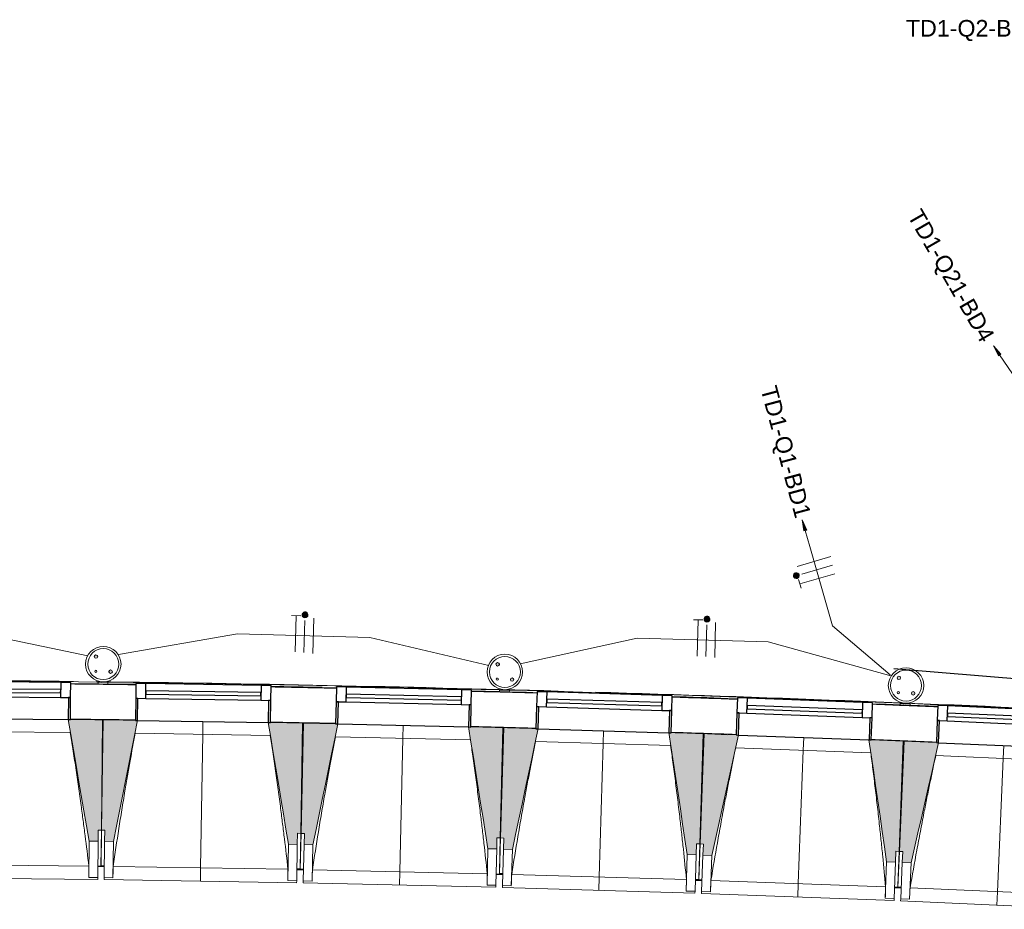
# Model space of a CAD drawing. Header units: millimetres. Extents: x -2845 to 74565, y -36590 to 13748.
# Tile 9 of 53: x 33214 to 37660, y -21391 to -17372. Entities that reach past the tile are written whole.
import ezdxf

# ---------------------------------------------------------------- set-up
doc = ezdxf.new("R2010")
doc.units = ezdxf.units.MM
for name, color, linetype, lineweight in [('A-DETL-GENF', 7, 'Continuous', 18), ('A-DOOR', 7, 'Continuous', 25), ('A-FLOR', 7, 'Continuous', 25), ('A-FLOR-HRAL', 7, 'Continuous', 18), ('A-GENM', 7, 'Continuous', 18), ('A-GLAZ', 7, 'Continuous', 25), ('CABLE', 7, 'Continuous', 30), ('CABLES', 7, 'Continuous', 18), ('I-WALL', 7, 'Continuous', 25), ('INSTAL ELECTRIQUE', 7, 'Continuous', 18), ('Q-SPCQ', 7, 'Continuous', 18), ('S-BEAM', 7, 'Continuous', 18)]:
    doc.layers.add(name, color=color, linetype=linetype, lineweight=lineweight)
doc.styles.add('Arial_2', font='arial.ttf', dxfattribs={"height": 75})

# ---------------------------------------------------------------- blocks, each defined once
blk = doc.blocks.new('20_MUR PREFA_01 - MODULE_01 B-3165811-2021_015_1111_DCE_1_50_N0 FINI_CFO_PCN')
at = {"layer": 'A-GENM'}
for p, q in [((0, 722.1), (0, 661.4)), ((0, 661.4), (0, 58.5)), ((0, 0.7), (0, 58.5))]:
    blk.add_line(p, q, dxfattribs=at)
blk = doc.blocks.new('B02_DC_STR_rvt-1-2021_015_1111_DCE_1_50_N0 FINI_CFO_PCN')
at = {"layer": 'S-BEAM', "lineweight": 5, "true_color": 0x787878}
for points in [[(-19601.4, -21083.1), (-19600.9, -21033.1), (-19585.9, -21033.3), (-19581.3, -20534.5), (-19726.2, -20533.2), (-19726.2, -20533.9), (-19736.2, -20533.9), (-19641.4, -21082.8)], [(-19531.6, -21084.2), (-19422.9, -20537.7), (-19432.8, -20537.6), (-19432.8, -20536.9), (-19577.7, -20534.6), (-19585.7, -21033.3), (-19570.7, -21033.5), (-19571.5, -21083.5), (-19570.7, -21083.5)], [(-18701.7, -21097.5), (-18700.9, -21047.5), (-18685.9, -21047.8), (-18677.8, -20549.1), (-18822.7, -20546.7), (-18822.7, -20547.4), (-18832.7, -20547.4), (-18741.7, -21096.9)], [(-18631, -21099.1), (-18518.5, -20553.4), (-18528.4, -20553.2), (-18528.4, -20552.5), (-18673.3, -20549.2), (-18684.8, -21047.8), (-18669.8, -21048.2), (-18670.9, -21098.2), (-18669.8, -21098.2)], [(-17801.2, -21118.2), (-17800, -21068.2), (-17785, -21068.6), (-17773.5, -20569.9), (-17918.4, -20566.6), (-17918.4, -20567.3), (-17928.3, -20567.3), (-17841.2, -21117.3), (-17819.7, -21117.8)], [(-17730.5, -21120.2), (-17614.2, -20575.4), (-17624.2, -20575.1), (-17624.2, -20574.4), (-17769, -20570.1), (-17784, -21068.6), (-17769, -21069.1), (-17770.5, -21119), (-17769, -21119.1)], [(-16900.9, -21145.1), (-16899.4, -21095.2), (-16884.4, -21095.6), (-16869.4, -20597), (-17014.2, -20592.7), (-17014.3, -20593.4), (-17024.2, -20593.4), (-16940.8, -21143.9), (-16938, -21144)], [(-16830.2, -21147.7), (-16710.1, -20603.6), (-16720.1, -20603.2), (-16720.1, -20602.6), (-16864.9, -20597.2), (-16883.3, -21095.7), (-16868.3, -21096.2), (-16870.1, -21146.2), (-16840, -21147.3)], [(-16000.7, -21178.3), (-15998.9, -21128.3), (-15983.9, -21128.9), (-15965.5, -20630.4), (-16110.3, -20625.1), (-16110.4, -20625.8), (-16120.2, -20625.8), (-16040.7, -21176.8)], [(-15930.1, -21181.3), (-15806.3, -20638.1), (-15816.2, -20637.7), (-15816.2, -20637), (-15961, -20630.6), (-15982.8, -21128.9), (-15967.8, -21129.6), (-15970, -21179.6), (-15958.3, -21180.1)]]:
    blk.add_hatch(color=8, dxfattribs=at).paths.add_polyline_path(points)
at = {"layer": 'A-FLOR'}
for p, q in [((-19573.4, -21196.9), (-19602.4, -21196.5)), ((-19602.4, -21196.5), (-19573.4, -21196.9)), ((-19573.4, -21195.6), (-19588.4, -21195.4)), ((-18688.5, -21209.9), (-18703.5, -21209.6)), ((-18673.6, -21211.5), (-18703.5, -21210.9)), ((-18703.5, -21210.9), (-18673.6, -21211.5)), ((-17803.8, -21231.6), (-17773.9, -21232.3)), ((-17773.8, -21231.1), (-17788.8, -21230.6)), ((-16889.3, -21257.6), (-16904.2, -21257.2)), ((-16874.3, -21259.4), (-16904.2, -21258.4)), ((-16904.2, -21258.4), (-16874.3, -21259.4)), ((-15975, -21292.7), (-16004.9, -21291.5)), ((-16004.9, -21291.5), (-15975, -21292.7)), ((-15974.9, -21291.5), (-15989.9, -21290.9))]:
    blk.add_line(p, q, dxfattribs=at)
at = {"layer": 'S-BEAM'}
for p, q in [((-19581.3, -20534.5), (-19726.3, -20533.2)), ((-19585.9, -21033.3), (-19581.3, -20534.5)), ((-19577.7, -20534.6), (-19585.7, -21033.3)), ((-19432.8, -20536.9), (-19577.7, -20534.6)), ((-18677.8, -20549.1), (-18822.8, -20546.7)), ((-18685.9, -21047.8), (-18677.8, -20549.1)), ((-18673.3, -20549.2), (-18684.8, -21047.8)), ((-18528.4, -20552.5), (-18673.3, -20549.2)), ((-17773.5, -20569.9), (-17918.5, -20566.6)), ((-17785, -21068.6), (-17773.5, -20569.9)), ((-17769, -20570.1), (-17784, -21068.6)), ((-17624.2, -20574.4), (-17769, -20570.1)), ((-19726.6, -20591.7), (-20337.1, -20586)), ((-18823.5, -20605.2), (-19433.9, -20595.4)), ((-17919.6, -20625), (-18529.9, -20611)), ((-16869.4, -20597), (-17014.3, -20592.7)), ((-16884.4, -21095.6), (-16869.4, -20597)), ((-16864.9, -20597.2), (-16883.3, -21095.7)), ((-16720.1, -20602.6), (-16864.9, -20597.2)), ((-15965.5, -20630.4), (-16110.4, -20625.1)), ((-17015.8, -20651.2), (-17626.1, -20632.8)), ((-16112.3, -20683.5), (-16722.4, -20661)), ((-15983.9, -21128.9), (-15965.5, -20630.4)), ((-15961, -20630.6), (-15982.8, -21128.9)), ((-15816.2, -20637), (-15961, -20630.6)), ((-15209, -20722.2), (-15818.9, -20695.4)), ((-19601.4, -21083.1), (-19600.9, -21033.1)), ((-19600.9, -21033.1), (-19585.9, -21033.3)), ((-19588.4, -21195.4), (-19585.7, -21033.3)), ((-19585.9, -21033.3), (-19587.4, -21195.4)), ((-19585.7, -21033.3), (-19570.7, -21033.5)), ((-19570.7, -21033.5), (-19571.5, -21083.5)), ((-18701.7, -21097.5), (-18700.9, -21047.5)), ((-18700.9, -21047.5), (-18685.9, -21047.8)), ((-18688.5, -21209.9), (-18684.8, -21047.8)), ((-18685.9, -21047.8), (-18688.3, -21202.1)), ((-18684.8, -21047.8), (-18669.8, -21048.2)), ((-18669.8, -21048.2), (-18670.9, -21098.2)), ((-17801.2, -21118.2), (-17800, -21068.2)), ((-17800, -21068.2), (-17785, -21068.6)), ((-17788.8, -21230.6), (-17784, -21068.6)), ((-17785, -21068.6), (-17788.6, -21223.1)), ((-17784, -21068.6), (-17769, -21069.1)), ((-17769, -21069.1), (-17770.5, -21119)), ((-19641.4, -21082.8), (-19642.9, -21247)), ((-19641.4, -21082.8), (-19601.4, -21083.1)), ((-19601.4, -21083.1), (-19602.9, -21247.3)), ((-19574.2, -21247.7), (-19571.5, -21083.5)), ((-19571.5, -21083.5), (-19531.6, -21084.2)), ((-19534.2, -21248.3), (-19531.6, -21084.2)), ((-18741.7, -21096.9), (-18744.3, -21261.1)), ((-18741.7, -21096.9), (-18701.7, -21097.5)), ((-18701.7, -21097.5), (-18704.3, -21261.7)), ((-18674.7, -21262.3), (-18670.9, -21098.2)), ((-18670.9, -21098.2), (-18631, -21099.1)), ((-18634.7, -21263.2), (-18631, -21099.1)), ((-16900.9, -21145.1), (-16899.4, -21095.2)), ((-16899.4, -21095.2), (-16884.4, -21095.6)), ((-16889.3, -21257.6), (-16883.3, -21095.7)), ((-16884.4, -21095.6), (-16889, -21250.2)), ((-16883.3, -21095.7), (-16868.3, -21096.2)), ((-16868.3, -21096.2), (-16870.1, -21146.2)), ((-17841.2, -21117.3), (-17844.9, -21281.5)), ((-17841.2, -21117.3), (-17801.2, -21118.2)), ((-17801.2, -21118.2), (-17805, -21282.4)), ((-17775.4, -21283.2), (-17770.5, -21119)), ((-17770.5, -21119), (-17730.5, -21120.2)), ((-17735.4, -21284.4), (-17730.5, -21120.2)), ((-16940.8, -21143.9), (-16945.8, -21308.1)), ((-16940.8, -21143.9), (-16900.9, -21145.1)), ((-16900.9, -21145.1), (-16905.8, -21309.3)), ((-16876.2, -21310.3), (-16870.1, -21146.2)), ((-16870.1, -21146.2), (-16830.2, -21147.7)), ((-16836.2, -21311.7), (-16830.2, -21147.7)), ((-16000.7, -21178.3), (-15998.9, -21128.3)), ((-15998.9, -21128.3), (-15983.9, -21128.9)), ((-15989.9, -21290.9), (-15982.8, -21128.9)), ((-15983.9, -21128.9), (-15989.6, -21283.7)), ((-15982.8, -21128.9), (-15967.8, -21129.6)), ((-15967.8, -21129.6), (-15970, -21179.6)), ((-20432.1, -21188.1), (-19642.7, -21195.4)), ((-19602.4, -21197.3), (-19587.4, -21197.5)), ((-19588.4, -21197.5), (-19588.4, -21196.8)), ((-19588.4, -21197.5), (-19573.4, -21197.7)), ((-19587.4, -21196.8), (-19587.4, -21197.5)), ((-19533.1, -21196.8), (-18743.7, -21209.5)), ((-16040.7, -21176.8), (-16046.8, -21340.9)), ((-16040.7, -21176.8), (-16000.7, -21178.3)), ((-16000.7, -21178.3), (-16006.8, -21342.4)), ((-15977.2, -21343.6), (-15970, -21179.6)), ((-15970, -21179.6), (-15930.1, -21181.3)), ((-15937.3, -21345.4), (-15930.1, -21181.3)), ((-20472.9, -21248.4), (-19603, -21256.4)), ((-19642.9, -21247), (-19642.9, -21246.7)), ((-19602.9, -21247.3), (-19642.9, -21247)), ((-19602.9, -21247.3), (-19603, -21256.4)), ((-19574.3, -21256.7), (-19574.2, -21247.7)), ((-19534.2, -21248.3), (-19574.2, -21247.7)), ((-19534.2, -21248.1), (-19534.2, -21248.3)), ((-18703.5, -21211.7), (-18688.6, -21212)), ((-18688.6, -21212), (-18688.6, -21211.2)), ((-18688.6, -21212), (-18673.6, -21212.3)), ((-18633.3, -21211.7), (-17844, -21229.9)), ((-17803.8, -21232.4), (-17788.9, -21232.7)), ((-17788.9, -21232.8), (-17788.9, -21232)), ((-17788.9, -21232.8), (-17773.9, -21233.2)), ((-17733.6, -21232.8), (-16944.4, -21256.5)), ((-19574.3, -21256.7), (-18704.5, -21270.8)), ((-18744.3, -21261.1), (-18744.3, -21260.8)), ((-18704.3, -21261.7), (-18744.3, -21261.1)), ((-18704.3, -21261.7), (-18704.5, -21270.8)), ((-18674.9, -21271.4), (-18674.7, -21262.3)), ((-18674.9, -21271.4), (-17805.2, -21291.4)), ((-18634.7, -21263.2), (-18674.7, -21262.3)), ((-18634.7, -21263), (-18634.7, -21263.2)), ((-17844.9, -21281.5), (-17845, -21281.2)), ((-17805, -21282.4), (-17844.9, -21281.5)), ((-17805, -21282.4), (-17805.2, -21291.4)), ((-17775.7, -21292.2), (-17775.4, -21283.2)), ((-17775.7, -21292.2), (-16906, -21318.3)), ((-17735.4, -21284.4), (-17775.4, -21283.2)), ((-17735.4, -21284.1), (-17735.4, -21284.4)), ((-16904.3, -21259.3), (-16889.3, -21259.7)), ((-16889.3, -21259.8), (-16889.3, -21258.9)), ((-16889.3, -21259.8), (-16874.4, -21260.3)), ((-16834.1, -21260.2), (-16045.1, -21289.4)), ((-16005, -21292.4), (-15990, -21293)), ((-15990, -21293), (-15990, -21292.1)), ((-15990, -21293), (-15975, -21293.6)), ((-15934.8, -21293.8), (-15146, -21328.5)), ((-16945.8, -21308.1), (-16945.8, -21307.8)), ((-16905.8, -21309.3), (-16945.8, -21308.1)), ((-16905.8, -21309.3), (-16906, -21318.3)), ((-16876.5, -21319.3), (-16876.2, -21310)), ((-16876.5, -21319.3), (-16007.1, -21351.4)), ((-16836.2, -21311.7), (-16876.2, -21310.3)), ((-16836.2, -21311.5), (-16836.2, -21311.7)), ((-16046.8, -21340.9), (-16046.8, -21340.7)), ((-16006.8, -21342.4), (-16046.8, -21340.9)), ((-16006.8, -21342.4), (-16007.1, -21351.4)), ((-15977.6, -21352.6), (-15977.2, -21343.6)), ((-15977.6, -21352.6), (-15108.5, -21390.8)), ((-15937.3, -21345.4), (-15977.2, -21343.6)), ((-15937.2, -21345.1), (-15937.3, -21345.4))]:
    blk.add_line(p, q, dxfattribs=at)
at = {"layer": 'S-BEAM', "flags": 128}
for points in [[(-19736.3, -20533.1), (-19724.5, -20601.8), (-19712.6, -20670.5), (-19700.7, -20739.2), (-19688.9, -20807.9), (-19677, -20876.6), (-19665.1, -20945.3), (-19653.3, -21014.1), (-19641.4, -21082.8)], [(-19531.6, -21084.2), (-19517.9, -21015.8), (-19504.3, -20947.4), (-19490.7, -20879), (-19477.1, -20810.6), (-19463.5, -20742.2), (-19449.9, -20673.8), (-19436.3, -20605.4), (-19422.7, -20537.1)], [(-18832.8, -20546.6), (-18821.4, -20615.4), (-18810, -20684.1), (-18798.6, -20752.9), (-18787.2, -20821.7), (-18775.8, -20890.5), (-18764.4, -20959.3), (-18753, -21028.1), (-18741.7, -21096.9)], [(-18631, -21099.1), (-18616.9, -21030.8), (-18602.8, -20962.5), (-18588.7, -20894.2), (-18574.6, -20825.9), (-18560.6, -20757.6), (-18546.5, -20689.3), (-18532.4, -20621), (-18518.3, -20552.7)], [(-17928.5, -20566.3), (-17917.6, -20635.2), (-17906.7, -20704.1), (-17895.7, -20772.9), (-17884.8, -20841.8), (-17873.9, -20910.7), (-17863, -20979.6), (-17852.1, -21048.4), (-17841.2, -21117.3)], [(-17730.5, -21120.2), (-17715.9, -21052.1), (-17701.4, -20983.9), (-17686.8, -20915.7), (-17672.3, -20847.5), (-17657.7, -20779.3), (-17643.2, -20711.1), (-17628.6, -20642.9), (-17614.1, -20574.7)], [(-17024.3, -20592.4), (-17013.9, -20661.3), (-17003.5, -20730.3), (-16993, -20799.2), (-16982.6, -20868.2), (-16972.1, -20937.1), (-16961.7, -21006), (-16951.3, -21075), (-16940.8, -21143.9)], [(-16830.2, -21147.7), (-16815.1, -21079.6), (-16800.1, -21011.5), (-16785.1, -20943.4), (-16770.1, -20875.3), (-16755.1, -20807.2), (-16740, -20739.1), (-16725, -20671), (-16710, -20602.9)], [(-16120.4, -20624.7), (-16110.4, -20693.7), (-16100.5, -20762.7), (-16090.5, -20831.7), (-16080.5, -20900.8), (-16070.6, -20969.8), (-16060.6, -21038.8), (-16050.7, -21107.8), (-16040.7, -21176.8)], [(-15930.1, -21181.3), (-15914.6, -21113.3), (-15899.1, -21045.3), (-15883.6, -20977.3), (-15868.1, -20909.4), (-15852.6, -20841.4), (-15837.1, -20773.4), (-15821.6, -20705.4), (-15806.1, -20637.4)], [(-19642.9, -21246.7), (-19642.9, -21236.5), (-19642.8, -21226.2), (-19642.8, -21215.9), (-19642.7, -21205.7), (-19642.7, -21195.4)], [(-19533.1, -21196.8), (-19533.3, -21207), (-19533.5, -21217.3), (-19533.7, -21227.6), (-19534, -21237.8), (-19534.2, -21248.1)], [(-18744.3, -21260.8), (-18744.2, -21250.6), (-18744.1, -21240.3), (-18744, -21230), (-18743.8, -21219.8), (-18743.7, -21209.5)], [(-18633.3, -21211.7), (-18633.6, -21221.9), (-18633.9, -21232.2), (-18634.1, -21242.5), (-18634.4, -21252.7), (-18634.7, -21263)], [(-17845, -21281.2), (-17844.8, -21270.9), (-17844.6, -21260.7), (-17844.4, -21250.4), (-17844.2, -21240.2), (-17844, -21229.9)], [(-17733.6, -21232.8), (-17734, -21243.1), (-17734.3, -21253.3), (-17734.7, -21263.6), (-17735, -21273.9), (-17735.4, -21284.1)], [(-16945.8, -21307.8), (-16945.5, -21297.6), (-16945.2, -21287.3), (-16945, -21277), (-16944.7, -21266.8), (-16944.4, -21256.5)], [(-16834.1, -21260.2), (-16834.5, -21270.5), (-16834.9, -21280.7), (-16835.4, -21291), (-16835.8, -21301.2), (-16836.2, -21311.5)], [(-16046.8, -21340.7), (-16046.5, -21330.4), (-16046.1, -21320.1), (-16045.8, -21309.9), (-16045.4, -21299.6), (-16045.1, -21289.4)], [(-15934.8, -21293.8), (-15935.3, -21304.1), (-15935.8, -21314.3), (-15936.2, -21324.6), (-15936.7, -21334.8), (-15937.2, -21345.1)]]:
    blk.add_lwpolyline(points, dxfattribs=at)
at = {"layer": 'S-BEAM'}
for points, knots in [([(-19642.7, -21195.4), (-19648.1, -21149.8), (-19656.6, -21081.4), (-19668.5, -20990.2), (-19678.4, -20916.1), (-19689.5, -20836.4), (-19702, -20751), (-19714.4, -20669.4), (-19722.8, -20616.3), (-19726.7, -20591.7)], [0, 0, 0, 0, 0.2222222, 0.3333333, 0.4444444, 0.5833333, 0.7222222, 0.8611111, 0.9816328, 0.9816328, 0.9816328, 0.9816328]), ([(-19433.8, -20595.3), (-19441.6, -20636.9), (-19453.3, -20701.1), (-19468.5, -20788.1), (-19481, -20861.8), (-19494, -20941.2), (-19512, -21054.8), (-19524.8, -21139.9), (-19533.1, -21196.8)], [0.0183454, 0.0183454, 0.0183454, 0.0183454, 0.2222222, 0.3333333, 0.4444444, 0.5833333, 0.7222222, 1, 1, 1, 1]), ([(-18743.7, -21209.5), (-18748.9, -21163.8), (-18756.9, -21095.4), (-18768.1, -21004.2), (-18777.5, -20930), (-18788.1, -20850.2), (-18799.9, -20764.8), (-18811.8, -20683), (-18819.8, -20629.9), (-18823.6, -20605.2)], [0, 0, 0, 0, 0.2222222, 0.3333333, 0.4444444, 0.5833333, 0.7222222, 0.8611111, 0.9816328, 0.9816328, 0.9816328, 0.9816328]), ([(-18529.8, -20611), (-18537.9, -20652.4), (-18550, -20716.6), (-18565.8, -20803.5), (-18578.8, -20877.1), (-18592.4, -20956.4), (-18611.2, -21069.8), (-18624.6, -21154.9), (-18633.3, -21211.7)], [0.0183454, 0.0183454, 0.0183454, 0.0183454, 0.2222222, 0.3333333, 0.4444444, 0.5833333, 0.7222222, 1, 1, 1, 1]), ([(-17844, -21229.9), (-17848.8, -21184.2), (-17856.4, -21115.7), (-17867, -21024.4), (-17875.9, -20950.1), (-17885.9, -20870.3), (-17897.1, -20784.8), (-17908.4, -20703), (-17916.1, -20649.7), (-17919.7, -20625)], [0, 0, 0, 0, 0.2222222, 0.3333333, 0.4444444, 0.5833333, 0.7222222, 0.8611111, 0.9816328, 0.9816328, 0.9816328, 0.9816328]), ([(-17625.9, -20632.8), (-17634.3, -20674.3), (-17646.9, -20738.3), (-17663.3, -20825.1), (-17676.8, -20898.6), (-17691, -20977.8), (-17710.5, -21091.1), (-17724.5, -21176.1), (-17733.6, -21232.8)], [0.0183454, 0.0183454, 0.0183454, 0.0183454, 0.2222222, 0.3333333, 0.4444444, 0.5833333, 0.7222222, 1, 1, 1, 1]), ([(-16944.4, -21256.5), (-16949, -21210.8), (-16956, -21142.2), (-16966, -21050.8), (-16974.4, -20976.6), (-16983.9, -20896.6), (-16994.5, -20811), (-17005.2, -20729.1), (-17012.5, -20675.9), (-17016, -20651.1)], [0, 0, 0, 0, 0.2222222, 0.3333333, 0.4444444, 0.5833333, 0.7222222, 0.8611111, 0.9816328, 0.9816328, 0.9816328, 0.9816328]), ([(-16722.3, -20661), (-16730.9, -20702.3), (-16743.9, -20766.3), (-16760.9, -20853), (-16775, -20926.4), (-16789.7, -21005.5), (-16810, -21118.7), (-16824.6, -21203.5), (-16834.1, -21260.2)], [0.0183454, 0.0183454, 0.0183454, 0.0183454, 0.2222222, 0.3333333, 0.4444444, 0.5833333, 0.7222222, 1, 1, 1, 1]), ([(-16045.1, -21289.4), (-16049.3, -21243.6), (-16055.9, -21175), (-16065.2, -21083.6), (-16073.1, -21009.2), (-16082, -20929.2), (-16092.1, -20843.5), (-16102.2, -20761.6), (-16109.1, -20708.3), (-16112.4, -20683.5)], [0, 0, 0, 0, 0.2222222, 0.3333333, 0.4444444, 0.5833333, 0.7222222, 0.8611111, 0.9816328, 0.9816328, 0.9816328, 0.9816328]), ([(-15818.8, -20695.4), (-15827.7, -20736.7), (-15841.2, -20800.5), (-15858.8, -20887.1), (-15873.3, -20960.4), (-15888.6, -21039.5), (-15909.7, -21152.5), (-15924.9, -21237.2), (-15934.8, -21293.8)], [0.0183454, 0.0183454, 0.0183454, 0.0183454, 0.2222222, 0.3333333, 0.4444444, 0.5833333, 0.7222222, 1, 1, 1, 1])]:
    blk.add_open_spline(points, degree=3, knots=knots, dxfattribs=at)
at = {"layer": 'S-BEAM', "color": 5, "lineweight": 25, "true_color": 0x0000ff}
for p, rotation in [((-19127.8, -20541.8), 179.0762357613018), ((-18223.4, -20559.5), 178.6789667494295), ((-17319.2, -20583.5), 178.2816977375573), ((-16415.2, -20613.8), 177.8844287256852), ((-15511.4, -20650.4), 177.4871597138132)]:
    blk.add_blockref('20_MUR PREFA_01 - MODULE_01 B-3165811-2021_015_1111_DCE_1_50_N0 FINI_CFO_PCN', p, dxfattribs=dict(at, rotation=rotation))
blk = doc.blocks.new('PRT_SIMPLE_HUI_58x68x48 - PRT_BOIS_1V_EI30_930x2040x40-552262-2021_015_1111_DCE_1_50_N0 FINI_CFO_PCN')
at = {"layer": 'A-DETL-GENF', "lineweight": 25}
h = blk.add_hatch(color=256, dxfattribs=at)
h.paths.add_polyline_path([(-483.8, -9.7), (-489.6, -8), (-508.5, -8), (-508.5, -11.5), (-502, -11.5), (-502.1, -10.3), (-505.2, -10.3), (-505.2, -9.3), (-488.4, -9.4), (-485.1, -10.6)])
h.paths.add_polyline_path([(-483.8, -9.7), (-485.1, -11.7), (-496.1, -13.2), (-500.5, -13.6), (-500.5, -14.5), (-495.9, -14.5), (-483.8, -12.8), (-483.8, -10.5)])
h = blk.add_hatch(color=256, dxfattribs=at)
h.paths.add_polyline_path([(413.8, -9.7), (413.8, -12.8), (426.2, -14.5), (430.5, -14.1), (430.4, -13.2), (425.9, -13.2), (415.1, -11.7), (414.4, -10.7)])
h.paths.add_polyline_path([(438.5, -8), (418.5, -8), (413.8, -9.7), (415.1, -10.6), (418.7, -9.3), (435.2, -9.3), (435.2, -10.3), (432, -10.5), (432, -11.5), (438.5, -11.5), (438.5, -9)])
at = {"layer": 'A-DETL-GENF'}
for p, q in [((-488.5, -8), (-508.5, -8)), ((-508.5, -8), (-508.5, -11.5)), ((-508.5, -11.5), (-502, -11.5)), ((-505.2, -10.3), (-505.2, -9.3)), ((-505.2, -9.3), (-488.7, -9.3)), ((-502, -10.3), (-505.2, -10.3)), ((-502, -11.5), (-502, -10.3)), ((-496.1, -13.2), (-500.5, -13.2)), ((-500.5, -13.2), (-500.5, -14.5)), ((-500.5, -14.5), (-496, -14.5)), ((-485.1, -11.7), (-496.1, -13.2)), ((-496, -14.5), (-483.8, -12.8)), ((-488.7, -9.3), (-485.1, -10.6)), ((-483.8, -9.7), (-488.5, -8)), ((-485.1, -10.6), (-485.1, -11.7)), ((-483.8, -12.8), (-483.8, -9.7)), ((418.5, -8), (413.8, -9.7)), ((413.8, -9.7), (413.8, -12.8)), ((413.8, -12.8), (426, -14.5)), ((415.1, -10.6), (418.7, -9.3)), ((415.1, -11.7), (415.1, -10.6)), ((426.1, -13.2), (415.1, -11.7)), ((438.5, -8), (418.5, -8)), ((418.7, -9.3), (435.2, -9.3)), ((426, -14.5), (430.5, -14.5)), ((430.5, -13.2), (426.1, -13.2)), ((430.5, -14.5), (430.5, -13.2)), ((435.2, -10.3), (432, -10.3)), ((432, -10.3), (432, -11.5)), ((432, -11.5), (438.5, -11.5)), ((435.2, -9.3), (435.2, -10.3)), ((438.5, -11.5), (438.5, -8))]:
    blk.add_line(p, q, dxfattribs=at)
at = {"layer": 'A-DOOR'}
for p, q in [((-427.1, 55), (-450.6, 55)), ((-450.6, 55), (-450.6, 54.5)), ((-450.6, 54.5), (-450.6, 50.4)), ((-427.1, 54.5), (-450.6, 54.5)), ((-450.6, 50.4), (-450.6, 43.3)), ((-427.1, 50.4), (-450.6, 50.4)), ((-319.6, 55), (-427.1, 55)), ((-427.1, 55), (-427.1, 54.5)), ((-427.1, 54.5), (-427.1, 55)), ((-427.1, 54.5), (-427.1, 50.4)), ((-319.6, 54.5), (-427.1, 54.5)), ((-427.1, 50.4), (-427.1, 54.5)), ((-427.1, 50.4), (-427.1, 43.3)), ((-319.6, 50.4), (-427.1, 50.4)), ((-427.1, 43.3), (-427.1, 50.4)), ((-319.6, 54.5), (-319.6, 55)), ((-319.6, 50.4), (-319.6, 54.5)), ((-319.6, 43.3), (-319.6, 50.4)), ((-450.6, 34), (-450.6, 43.3)), ((-450.6, 25.6), (-450.6, 34)), ((-427.1, 34), (-450.6, 34)), ((-450.6, 15.2), (-450.6, 25.6)), ((-427.1, 25.6), (-450.6, 25.6)), ((-450.6, 4.4), (-450.6, 15.2)), ((-427.1, 15.2), (-450.6, 15.2)), ((-450.6, -4), (-450.6, 4.4)), ((-450.6, 4.4), (-427.1, 4.4)), ((-427.1, 34), (-427.1, 43.3)), ((-427.1, 43.3), (-427.1, 34)), ((-427.1, 32.8), (-427.1, 34)), ((-319.6, 34), (-427.1, 34)), ((-427.1, 34), (-427.1, 25.6)), ((-427.1, 32.8), (-319.6, 32.8)), ((-427.1, 25.6), (-427.1, 15.2)), ((-427.1, 15.2), (-427.1, 4.4)), ((-427.1, 4.4), (-427.1, -4)), ((-319.6, 43.3), (-319.6, 34)), ((-319.6, 34), (-319.6, 32.8)), ((-499.5, -14.5), (-499.5, -54.5)), ((426, -14.5), (-496, -14.5)), ((-465.6, -5.5), (-465.6, -14.5)), ((-413.4, -5.5), (-465.6, -5.5)), ((-450.6, -4), (-450.6, -5)), ((-450.6, -5), (-427.1, -5)), ((-427.1, -5), (-427.1, -4)), ((-413.4, -14.5), (-413.4, -5.5)), ((430.5, -54.5), (430.5, -14.5)), ((-499.5, -54.5), (430.5, -54.5)), ((-465.6, -54.5), (-465.6, -63.5)), ((-465.6, -63.5), (-413.4, -63.5)), ((-427.1, -64), (-450.6, -64)), ((-450.6, -64), (-450.6, -65)), ((-450.6, -73.4), (-450.6, -65)), ((-450.6, -84.2), (-450.6, -73.4)), ((-427.1, -73.4), (-450.6, -73.4)), ((-450.6, -94.6), (-450.6, -84.2)), ((-450.6, -84.2), (-427.1, -84.2)), ((-427.1, -65), (-427.1, -64)), ((-427.1, -65), (-427.1, -73.4)), ((-427.1, -73.4), (-427.1, -84.2)), ((-427.1, -84.2), (-427.1, -94.6)), ((-413.4, -63.5), (-413.4, -54.5)), ((417, -54.5), (417, -977.5)), ((-450.6, -103), (-450.6, -94.6)), ((-450.6, -94.6), (-427.1, -94.6)), ((-450.6, -112.3), (-450.6, -103)), ((-450.6, -103), (-427.1, -103)), ((-450.6, -112.3), (-450.6, -119.4)), ((-450.6, -119.4), (-450.6, -123.5)), ((-450.6, -119.4), (-427.1, -119.4)), ((-450.6, -123.5), (-450.6, -124)), ((-450.6, -123.5), (-427.1, -123.5)), ((-450.6, -124), (-427.1, -124)), ((-427.1, -94.6), (-427.1, -103)), ((-427.1, -103), (-427.1, -101.8)), ((-319.6, -101.8), (-427.1, -101.8)), ((-427.1, -112.3), (-427.1, -103)), ((-427.1, -103), (-319.6, -103)), ((-427.1, -103), (-427.1, -112.3)), ((-427.1, -112.3), (-427.1, -119.4)), ((-427.1, -119.4), (-427.1, -112.3)), ((-427.1, -119.4), (-427.1, -123.5)), ((-427.1, -119.4), (-319.6, -119.4)), ((-427.1, -123.5), (-427.1, -119.4)), ((-427.1, -123.5), (-427.1, -124)), ((-427.1, -123.5), (-319.6, -123.5)), ((-427.1, -124), (-427.1, -123.5)), ((-427.1, -124), (-319.6, -124)), ((-319.6, -101.8), (-319.6, -103)), ((-319.6, -103), (-319.6, -112.3)), ((-319.6, -119.4), (-319.6, -112.3)), ((-319.6, -123.5), (-319.6, -119.4)), ((-319.6, -124), (-319.6, -123.5))]:
    blk.add_line(p, q, dxfattribs=at)
for radius, start, end in [(9.12, 155.8208, 180), (9.12, 180, 204.1792), (7.5, 360, 180), (7.5, 180, 360), (7.5, 180, 240), (7.5, 135, 165), (9.12, 111.9887, 120), (9.12, 240, 248.0113), (7.5, 60, 120), (7.5, 273.2309, 0), (9.12, 60, 68.0113), (7.5, 0, 30), (9.12, 0, 24.1792)]:
    blk.add_arc((429, -65.5), radius, start, end, dxfattribs=at)
at = {"layer": 'Q-SPCQ'}
for p, q in [((430.5, -40.5), (430.5, -54.5)), ((430.5, -54.5), (403.5, -54.5))]:
    blk.add_line(p, q, dxfattribs=at)
blk = doc.blocks.new('XXX_VIDE FENETRE - 590-389517-2021_015_1111_DCE_1_50_N0 FINI_CFO_PCN')
at = {"layer": 'A-GLAZ'}
for p, q in [((-305.1, 0), (-305.1, -100)), ((-295.1, 0), (-305.1, 0)), ((295.1, 0), (-295.1, 0)), ((-295.1, -100), (-295.1, 0)), ((305.1, 0), (295.1, 0)), ((295.1, 0), (295.1, -100)), ((305.1, -100), (305.1, 0)), ((-305.1, -100), (-295.1, -100)), ((-260.1, -100), (-305.1, -100)), ((-305.1, -100), (-305.1, -167.5)), ((-260.1, -167.5), (-260.1, -100)), ((260.1, -100), (-260.1, -100)), ((260.1, -100), (260.1, -167.5)), ((305.1, -100), (260.1, -100)), ((295.1, -100), (305.1, -100)), ((305.1, -167.5), (305.1, -100)), ((-305.1, -167.5), (-260.1, -167.5)), ((-260.1, -167.5), (260.1, -167.5)), ((260.1, -167.5), (305.1, -167.5))]:
    blk.add_line(p, q, dxfattribs=at)
at = {"layer": 'A-GLAZ', "color": 173, "true_color": 0x5c63b1}
for p, q in [((260.1, -120), (-260.1, -120)), ((-260.1, -120), (-260.1, -135)), ((260.1, -135), (260.1, -120)), ((-260.1, -135), (260.1, -135))]:
    blk.add_line(p, q, dxfattribs=at)
blk = doc.blocks.new('Garde-corps - Garde-corps-505471-2021_015_1111_DCE_1_50_N0 FINI_CFO_PCN')
at = {"layer": 'A-FLOR-HRAL'}
for p, q in [((-19430.2, -20373.6), (-19556.6, -20371.9)), ((-19528.2, -20375.3), (-19538.4, -20375.2)), ((-18640.7, -20389.9), (-18648.3, -20389.7)), ((-17789.3, -20406.5), (-17914.6, -20403.3)), ((-17666.4, -20409.8), (-17744.3, -20407.7)), ((-16861.8, -20437.2), (-16867.8, -20437)), ((-15979.2, -20466.7), (-16074.9, -20462.9)), ((-15978.3, -20469.8), (-15983.2, -20469.6)), ((-15809, -20473.7), (-15934.2, -20468.5))]:
    blk.add_line(p, q, dxfattribs=at)
for radius, start, end in [(130446.8, 88.491743, 90.815427), (130448.6, 89.336655, 89.7902), (130448.6, 88.37491, 89.291333), (130439.7, 88.843215, 88.944631), (130446.8, 87.310169, 88.471979), (130448.6, 87.310907, 88.301428), (130439.7, 88.038301, 88.149006)]:
    blk.add_arc((-21222.6, -150801), radius, start, end, dxfattribs=at)
blk = doc.blocks.new('B02_ARC_rvt-1-2021_015_1111_DCE_1_50_N0 FINI_CFO_PCN')
at = {"layer": 'A-FLOR'}
for p, q in [((-16816.9, -20598.5), (-16761.3, -20600.5)), ((-15965.5, -20631.3), (-15961, -20631.5))]:
    blk.add_line(p, q, dxfattribs=at)
at = {"layer": 'I-WALL'}
for radius, start, end in [(130436.7, 89.212665, 89.342052), (130436.7, 88.814853, 88.944628), (130436.7, 88.41704, 88.546816), (130436.7, 88.019227, 88.149003), (130436.7, 87.621413, 87.751189), (130276.7, 89.212833, 89.34189), (130276.7, 88.81502, 88.944466), (130276.7, 88.417206, 88.546653), (130276.7, 88.019392, 88.14884), (130276.7, 87.621578, 87.751026)]:
    blk.add_arc((-21222.6, -150801), radius, start, end, dxfattribs=at)
at = {"layer": 'A-DOOR', "lineweight": 18, "rotation": 265.2586130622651}
blk.add_blockref('PRT_SIMPLE_HUI_58x68x48 - PRT_BOIS_1V_EI30_930x2040x40-552262-2021_015_1111_DCE_1_50_N0 FINI_CFO_PCN', (-14999.2, -19969.3), dxfattribs=at)
at = {"layer": 'A-FLOR-HRAL', "lineweight": 18}
blk.add_blockref('Garde-corps - Garde-corps-505471-2021_015_1111_DCE_1_50_N0 FINI_CFO_PCN', (0, 0), dxfattribs=at)
at = {"layer": 'A-GLAZ', "lineweight": 18}
for p, rotation in [((-20031.3, -20531.1), 179.4735047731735), ((-19127.8, -20542.5), 179.0762357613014), ((-18223.4, -20560.2), 178.6789667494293), ((-17319.2, -20584.2), 178.2816977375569), ((-16415.2, -20614.5), 177.8844287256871), ((-15511.4, -20651), 177.4871597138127)]:
    blk.add_blockref('XXX_VIDE FENETRE - 590-389517-2021_015_1111_DCE_1_50_N0 FINI_CFO_PCN', p, dxfattribs=dict(at, rotation=rotation))
blk = doc.blocks.new('603_1POSTE_CLS_PUI_LEGRAND - PC 2P_T 230V_45_-916677-2021_015_1111_DCE_1_50_N0 FINI_CFO_PCN')
at = {"layer": 'A-DETL-GENF'}
h = blk.add_hatch(color=256, dxfattribs=at)
h.paths.add_polyline_path([(-33.6, -50.1), (-37.5, -51.1), (-40.4, -54), (-41.4, -57.9), (-40.4, -61.8), (-37.5, -64.7), (-33.6, -65.7), (-31.6, -65.5), (-28, -63.5), (-26.8, -61.8), (-25.8, -57.9), (-26.8, -54), (-29.7, -51.1)])
h.paths.add_polyline_path([(31.9, -53.4), (28.9, -55.8), (28.4, -57), (28.9, -60.8), (31.9, -63.1), (33.2, -63.3), (35.7, -62.6), (37.6, -60.8), (38.1, -57), (35.7, -53.9)])
h.paths.add_polyline_path([(33.6, -117.3), (31.6, -117.5), (28, -119.5), (26, -123.1), (26.2, -127.7), (26.8, -129), (29.7, -131.9), (33.6, -132.9), (37.5, -131.9), (40.4, -129), (41.4, -125.1), (40.4, -121.2), (37.5, -118.3)])
for centre, radius in [((0, -91.5), 80), ((0, -91.5), 70), ((-33.6, -57.9), 7.82), ((33.2, -58.3), 5), ((33.6, -125.1), 7.82)]:
    blk.add_circle(centre, radius, dxfattribs=at)
for centre, radius, start, end in [((-33.6, -57.9), 7.82, 360, 180), ((-33.6, -57.9), 7.82, 180, 360), ((33.2, -58.3), 5, 360, 180), ((33.2, -58.3), 5, 180, 360), ((33.6, -125.1), 7.82, 360, 180), ((33.6, -125.1), 7.82, 180, 360)]:
    blk.add_arc(centre, radius, start, end, dxfattribs=at)
blk = doc.blocks.new('Legrand_Mosaic_link_prise_2P_T_FB_surface_2_mod_blanc_077145L - Legrand_Mosaic_link_prise_2P_T_FB_surface_2_mod_blanc_077145L-682338-2021_015_1111_DCE_1_50_N0 FINI_CFO_PCN')
at = {"layer": 'INSTAL ELECTRIQUE'}
for p, q in [((-15978.9, -20461.6), (-15979.3, -20469.5)), ((-15934.3, -20471.4), (-15979.3, -20469.5)), ((-15978.9, -20461.6), (-15934, -20463.4)), ((-15934.3, -20471.4), (-15934, -20463.4))]:
    blk.add_line(p, q, dxfattribs=at)
at = {"layer": 'INSTAL ELECTRIQUE', "flags": 128}
for points in [[(-15965.3, -20462.1), (-15965.2, -20462), (-15965.1, -20462), (-15965, -20462), (-15965, -20462), (-15964.9, -20462), (-15964.8, -20461.9), (-15964.7, -20461.9), (-15964.6, -20461.9), (-15964.5, -20461.9), (-15964.5, -20461.9)], [(-15964.5, -20461.9), (-15964.4, -20461.9), (-15964.3, -20462), (-15964.3, -20462), (-15964.2, -20462), (-15964.1, -20462), (-15964, -20462), (-15963.9, -20462), (-15963.9, -20462.1), (-15963.8, -20462.1)]]:
    blk.add_lwpolyline(points, dxfattribs=at)
blk = doc.blocks.new('Legrand_Mosaic_link_prise_2P_T_FB_surface_2_mod_blanc_077145L - Legrand_Mosaic_link_prise_2P_T_FB_surface_2_mod_blanc_077145L-V24-2021_015_1111_DCE_1_50_N0 FINI_CFO_PCN')
at = {"layer": 'INSTAL ELECTRIQUE'}
for p, q in [((-17789.1, -20400.5), (-17789.3, -20408.5)), ((-17789.1, -20400.5), (-17744.1, -20401.7)), ((-17744.3, -20409.7), (-17744.1, -20401.7)), ((-17744.3, -20409.7), (-17789.3, -20408.5)), ((-17788.4, -20409.5), (-17788.3, -20408.5)), ((-17745.4, -20410.7), (-17745.3, -20409.6))]:
    blk.add_line(p, q, dxfattribs=at)
at = {"layer": 'INSTAL ELECTRIQUE', "flags": 128}
for points in [[(-17775.4, -20400.8), (-17775.4, -20400.8), (-17775.3, -20400.7), (-17775.2, -20400.7), (-17775.1, -20400.7), (-17775, -20400.7), (-17775, -20400.7), (-17774.9, -20400.7), (-17774.8, -20400.7), (-17774.7, -20400.7), (-17774.7, -20400.7)], [(-17774.7, -20400.7), (-17774.6, -20400.7), (-17774.5, -20400.7), (-17774.4, -20400.7), (-17774.3, -20400.7), (-17774.3, -20400.7), (-17774.2, -20400.7), (-17774.1, -20400.8), (-17774, -20400.8), (-17773.9, -20400.8)]]:
    blk.add_lwpolyline(points, dxfattribs=at)
blk = doc.blocks.new('Legrand_Mosaic_link_prise_2P_T_FB_surface_2_mod_blanc_077145L - Legrand_Mosaic_link_prise_2P_T_FB_surface_2_mod_blanc_077145L-V25-2021_015_1111_DCE_1_50_N0 FINI_CFO_PCN')
at = {"layer": 'INSTAL ELECTRIQUE'}
for p, q in [((-19601.5, -20365.3), (-19601.6, -20373.3)), ((-19556.6, -20374), (-19601.6, -20373.3)), ((-19601.5, -20365.3), (-19556.5, -20366)), ((-19600.6, -20374.4), (-19600.6, -20373.3)), ((-19557.6, -20374.9), (-19557.6, -20374)), ((-19556.6, -20374), (-19556.5, -20366))]:
    blk.add_line(p, q, dxfattribs=at)
at = {"layer": 'INSTAL ELECTRIQUE', "flags": 128}
for points in [[(-19587.8, -20365.5), (-19587.7, -20365.5), (-19587.7, -20365.4), (-19587.6, -20365.4), (-19587.5, -20365.4), (-19587.4, -20365.4), (-19587.3, -20365.4), (-19587.2, -20365.4), (-19587.2, -20365.4), (-19587.1, -20365.4), (-19587.1, -20365.4)], [(-19587.1, -20365.4), (-19587, -20365.4), (-19586.9, -20365.4), (-19586.8, -20365.4), (-19586.7, -20365.4), (-19586.6, -20365.4), (-19586.6, -20365.4), (-19586.5, -20365.4), (-19586.4, -20365.5), (-19586.3, -20365.5)]]:
    blk.add_lwpolyline(points, dxfattribs=at)
blk = doc.blocks.new('Fil - COCHE DE FIL_PE_SYMBOLE-4085576-2021_015_1111_DCE_1_50_N0 FINI_CFO_PCN')
at = {"layer": 'CABLES', "lineweight": 9}
for p, q in [((-0.42, 1.8), (0.42, 1.8)), ((0, 1.8), (0, -1.48))]:
    blk.add_line(p, q, dxfattribs=at)
blk = doc.blocks.new('Fil - Coche de fil circulaire-323115-2021_015_1111_DCE_1_50_N0 FINI_CFO_PCN')
at = {"layer": 'CABLES', "lineweight": 9}
blk.add_hatch(color=256, dxfattribs=at).paths.add_polyline_path([(0.235, 2.023), (0.193, 2.078), (0.139, 2.12), (0.075, 2.147), (0.006, 2.156), (-0.062, 2.147), (-0.126, 2.12), (-0.181, 2.078), (-0.223, 2.023), (-0.249, 1.96), (-0.258, 1.891), (-0.249, 1.823), (-0.223, 1.759), (-0.181, 1.704), (-0.126, 1.662), (-0.062, 1.636), (0.006, 1.627), (0.075, 1.636), (0.139, 1.662), (0.193, 1.704), (0.235, 1.759), (0.262, 1.823), (0.271, 1.891), (0.262, 1.96)])
blk.add_line((0, 1.371), (0, -1.507), dxfattribs=at)
for start, end in [(360, 180), (180, 360)]:
    blk.add_arc((0.006, 1.891), 0.265, start, end, dxfattribs=at)
blk = doc.blocks.new('Fil - Coche de fil long-323512-2021_015_1111_DCE_1_50_N0 FINI_CFO_PCN')
at = {"layer": 'CABLES', "lineweight": 9}
blk.add_line((0, 1.605), (0, -1.57), dxfattribs=at)
blk = doc.blocks.new('B02_ELE_rvt-1-2021_015_1111_DCE_1_50_N0 FINI_CFO_PCN')
at = {"layer": 'CABLES'}
for points in [[(-15536.1, -18890.7), (-15525.1, -18883.3), (-15558.8, -18845.3)], [(-16414.4, -19681.5), (-16401.7, -19677.8), (-16421.9, -19631.1)]]:
    blk.add_hatch(color=256, dxfattribs=at).paths.add_polyline_path(points)
for p, q in [((-15525.1, -18883.3), (-15558.8, -18845.3)), ((-15558.8, -18845.3), (-15536.1, -18890.7)), ((-15525.1, -18883.3), (-15558.8, -18845.3)), ((-15558.8, -18845.3), (-15536.1, -18890.7)), ((-15536.1, -18890.7), (-15525.1, -18883.3)), ((-15536.1, -18890.7), (-15525.1, -18883.3)), ((-15530.8, -18886.7), (-15290.2, -19242)), ((-16401.7, -19677.8), (-16421.9, -19631.1)), ((-16421.9, -19631.1), (-16414.4, -19681.5)), ((-16401.7, -19677.8), (-16421.9, -19631.1)), ((-16421.9, -19631.1), (-16414.4, -19681.5)), ((-16414.4, -19681.5), (-16401.7, -19677.8)), ((-16414.4, -19681.5), (-16401.7, -19677.8))]:
    blk.add_line(p, q, dxfattribs=at)
at = {"layer": 'CABLES', "flags": 128}
for points in [[(-16408.2, -19679.2), (-16387.4, -19751.7), (-16284.6, -20110.2), (-16025.4, -20331)], [(-19648, -20245.8), (-20182.1, -20134.5), (-20779.6, -20130.5), (-21318.4, -20235.3)], [(-17837.5, -20289.3), (-18374.4, -20163.4), (-18971.4, -20146.3), (-19508.3, -20240.3)], [(-16021.6, -20336.5), (-16576, -20181.8), (-17167.3, -20165.6), (-17695.9, -20282.3)]]:
    blk.add_lwpolyline(points, dxfattribs=at)
at = {"layer": 'CABLES', "lineweight": 18, "xscale": 49.99999999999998, "yscale": 49.99999999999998, "zscale": 49.99999999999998}
for name, p, rotation in [('Fil - Coche de fil circulaire-323115-2021_015_1111_DCE_1_50_N0 FINI_CFO_PCN', (-16357.1, -19857.5), 105.9943124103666), ('Fil - Coche de fil long-323512-2021_015_1111_DCE_1_50_N0 FINI_CFO_PCN', (-16368, -19819.4), 105.9943124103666), ('Fil - COCHE DE FIL_PE_SYMBOLE-4085576-2021_015_1111_DCE_1_50_N0 FINI_CFO_PCN', (-16346.1, -19895.7), 105.9943124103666), ('Fil - Coche de fil circulaire-323115-2021_015_1111_DCE_1_50_N0 FINI_CFO_PCN', (-18669.7, -20154.9), 358.3660513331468), ('Fil - COCHE DE FIL_PE_SYMBOLE-4085576-2021_015_1111_DCE_1_50_N0 FINI_CFO_PCN', (-18709.4, -20153.8), 358.3660513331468), ('Fil - Coche de fil long-323512-2021_015_1111_DCE_1_50_N0 FINI_CFO_PCN', (-18630, -20156.1), 358.3660513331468), ('Fil - COCHE DE FIL_PE_SYMBOLE-4085576-2021_015_1111_DCE_1_50_N0 FINI_CFO_PCN', (-16894.2, -20173.1), 358.4297984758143), ('Fil - Coche de fil circulaire-323115-2021_015_1111_DCE_1_50_N0 FINI_CFO_PCN', (-16854.6, -20174.2), 358.4297984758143), ('Fil - Coche de fil long-323512-2021_015_1111_DCE_1_50_N0 FINI_CFO_PCN', (-16814.9, -20175.3), 358.4297984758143)]:
    blk.add_blockref(name, p, dxfattribs=dict(at, rotation=rotation))
at = {"layer": 'INSTAL ELECTRIQUE', "color": 253, "lineweight": 18, "true_color": 0xaaaaaa}
for p, rotation in [((-19579.1, -20374.7), 179.0853406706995), ((-17766.9, -20410.1), 178.4821782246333), ((-15956.8, -20471.5), 177.6663001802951)]:
    blk.add_blockref('603_1POSTE_CLS_PUI_LEGRAND - PC 2P_T 230V_45_-916677-2021_015_1111_DCE_1_50_N0 FINI_CFO_PCN', p, dxfattribs=dict(at, rotation=rotation))
for name in ['Legrand_Mosaic_link_prise_2P_T_FB_surface_2_mod_blanc_077145L - Legrand_Mosaic_link_prise_2P_T_FB_surface_2_mod_blanc_077145L-V25-2021_015_1111_DCE_1_50_N0 FINI_CFO_PCN', 'Legrand_Mosaic_link_prise_2P_T_FB_surface_2_mod_blanc_077145L - Legrand_Mosaic_link_prise_2P_T_FB_surface_2_mod_blanc_077145L-V24-2021_015_1111_DCE_1_50_N0 FINI_CFO_PCN', 'Legrand_Mosaic_link_prise_2P_T_FB_surface_2_mod_blanc_077145L - Legrand_Mosaic_link_prise_2P_T_FB_surface_2_mod_blanc_077145L-682338-2021_015_1111_DCE_1_50_N0 FINI_CFO_PCN']:
    blk.add_blockref(name, (0, 0), dxfattribs=at)
at = {"layer": 'CABLE', "lineweight": 9, "insert": (-15953.7, -17373.5), "char_height": 75, "width": 749.578, "attachment_point": 1, "style": 'Arial_2'}
blk.add_mtext('TD1-Q2-BD1', dxfattribs=at)
at = {"layer": 'CABLE', "lineweight": 9, "char_height": 75, "attachment_point": 1, "style": 'Arial_2'}
for s, insert, width, rotation in [('TD1-Q21-BD4', (-15884.2, -18219.9), 821.73, 300), ('TD1-Q1-BD1', (-16538.3, -19019.1), 749.578, 285)]:
    blk.add_mtext(s, dxfattribs=dict(at, insert=insert, width=width, rotation=rotation))

msp = doc.modelspace()

# ---------------------------------------------------------------- block references
at = {"lineweight": 5}
for name in ['B02_DC_STR_rvt-1-2021_015_1111_DCE_1_50_N0 FINI_CFO_PCN', 'B02_ARC_rvt-1-2021_015_1111_DCE_1_50_N0 FINI_CFO_PCN', 'B02_ELE_rvt-1-2021_015_1111_DCE_1_50_N0 FINI_CFO_PCN']:
    msp.add_blockref(name, (53169.3, 0), dxfattribs=at)

doc.saveas('drawing.dxf')
